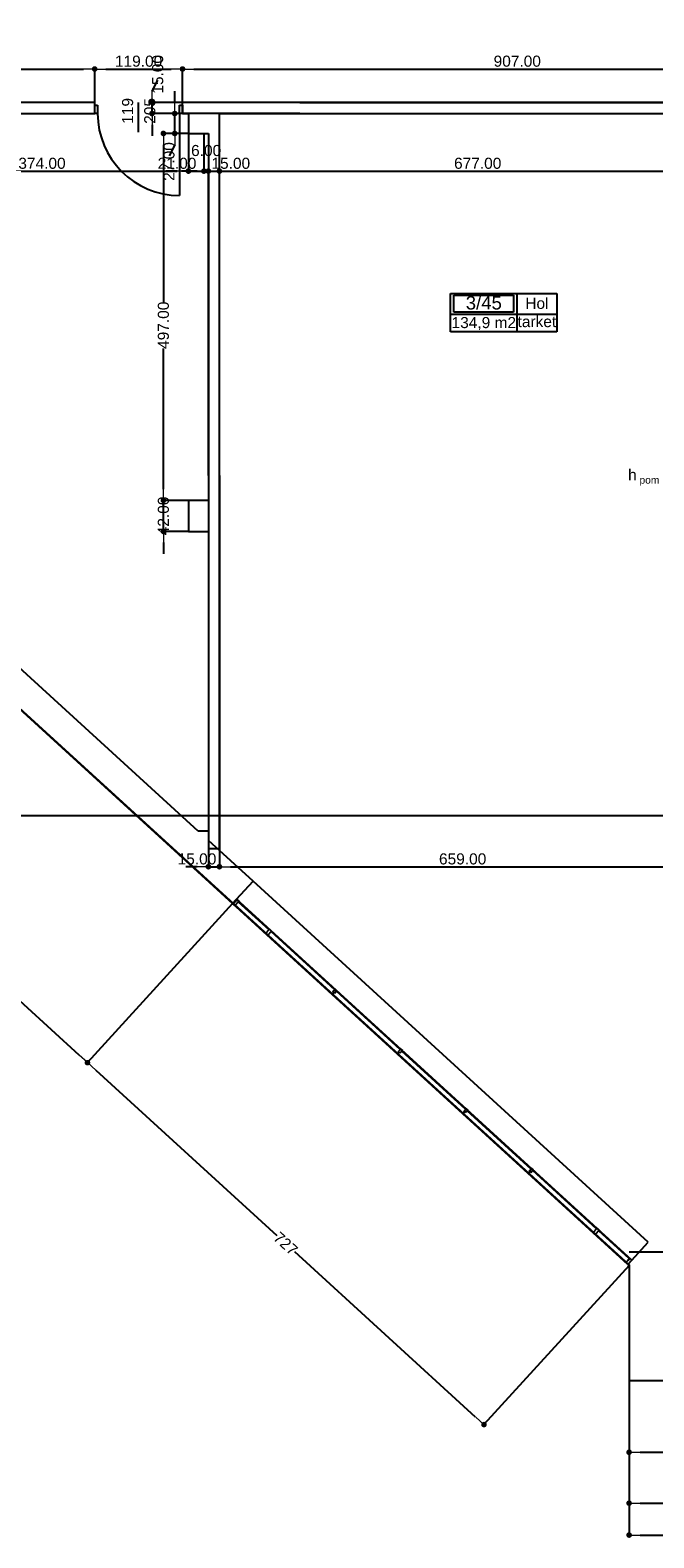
# Model space of a CAD drawing. Header units: millimetres. Extents: x -175445 to -20415, y -559200 to 231527.
# Tile 136 of 256: x -155355 to -146906, y -116408 to -95988. Entities that reach past the tile are written whole.
import ezdxf
from ezdxf.enums import TextEntityAlignment as Align

# ---------------------------------------------------------------- set-up
doc = ezdxf.new("R2010")
doc.units = ezdxf.units.MM
doc.header["$MEASUREMENT"] = 0
for name, color, linetype in [('Drzwi', 7, 'Continuous'), ('Obiekt', 7, 'Continuous'), ('Okno', 7, 'Continuous'), ('Płaszczyzna odcinająca', 7, 'Continuous'), ('Strefa', 7, 'Continuous'), ('Strop', 7, 'Continuous'), ('Słup', 7, 'Continuous'), ('Tekst', 7, 'Continuous'), ('Wymiary', 63, 'Continuous'), ('Ściana', 7, 'Continuous')]:
    doc.layers.add(name, color=color, linetype=linetype)
doc.styles.add('Arial', font='txt')
doc.styles.add('Times new roman', font='txt')
doc.dimstyles.new('GENERATED_STYLE__1', dxfattribs={"dimtxt": 150, "dimasz": 152, "dimexe": 0.18, "dimexo": 0, "dimgap": 0.09, "dimtad": 1, "dimtih": 1, "dimtoh": 1, "dimlfac": 0.1, "dimzin": 0, "dimdsep": 46, "dimtxsty": 'Arial', "dimblk": 'ARROWHEAD_11', "dimblk1": 'ARROWHEAD_11', "dimblk2": 'ARROWHEAD_11', "dimcen": 0.09, "dimclrd": 114, "dimclre": 114, "dimclrt": 114, "dimazin": 0, "dimtfac": 1, "dimtdec": 4, "dimtmove": 0, "dimatfit": 3, "dimfxl": 1, "dimtolj": 1, "dimtzin": 0, "dimarcsym": 0})
doc.dimstyles.new('GENERATED_STYLE__3', dxfattribs={"dimtxt": 150, "dimasz": 152, "dimexe": 0.18, "dimexo": 0, "dimgap": 0.09, "dimtad": 1, "dimlfac": 0.1, "dimzin": 0, "dimdsep": 46, "dimtxsty": 'Arial', "dimblk": 'ARROWHEAD_11', "dimblk1": 'ARROWHEAD_11', "dimblk2": 'ARROWHEAD_11', "dimcen": 0.09, "dimclrd": 114, "dimclre": 114, "dimclrt": 114, "dimazin": 0, "dimtfac": 1, "dimtdec": 4, "dimtmove": 2, "dimatfit": 3, "dimfxl": 1, "dimtolj": 1, "dimtzin": 0, "dimarcsym": 0})
pattern_1 = [(45, (-5692.75, -128915.89), (-176.7767, 176.7767), []), (45, (-5728.1, -128880.53), (-176.7767, 176.7767), []), (45, (-5763.46, -128845.18), (-176.7767, 176.7767), [])]

# ---------------------------------------------------------------- blocks, each defined once
blk = doc.blocks.new('Hol_3_45_47', base_point=(-143067, 29080))
at = {"layer": 'Strefa'}
for p, q in [((-143966, 29363), (-142527, 29363)), ((-143966, 28844), (-143966, 29363)), ((-143921, 29337), (-143112, 29337)), ((-143921, 29110), (-143921, 29337)), ((-143112, 29337), (-143112, 29110)), ((-143067, 29363), (-143067, 28844)), ((-142527, 29363), (-142527, 28844)), ((-143966, 29080), (-142527, 29080)), ((-143112, 29110), (-143921, 29110)), ((-142527, 28844), (-143966, 28844))]:
    blk.add_line(p, q, dxfattribs=at)
at = {"layer": 'Strefa', "style": 'Arial'}
for tag, height, p in [('ROOM_NUMBER', 180, (-143517, 29235)), ('ROOM_NAME', 150, (-142797, 29228)), ('ROOM_CALC_AREA', 150, (-143517, 28968)), ('floor_f', 150, (-142797, 28981))]:
    blk.add_attdef(tag, text='', height=height, dxfattribs=at).set_placement(p, align=Align.MIDDLE_CENTER)
blk = doc.blocks.new('ARROWHEAD_11')
at = {"color": 0, "linetype": 'Continuous', "lineweight": 0}
blk.add_line((0, 0), (-1, 0), dxfattribs=at)
at = {"color": 0, "linetype": 'Continuous', "lineweight": 0, "const_width": 0.25, "flags": 128}
blk.add_lwpolyline([(-0.125, 0, 1), (0.125, 0, 1)], format="xyb", close=True, dxfattribs=at)
blk = doc.blocks.new('*D3215')
at = {"layer": 'Defpoints', "color": 0}
for p in [(-151703, -97117), (-144358, -97117), (-145601, -97387)]:
    blk.add_point(p, dxfattribs=at)
at = {"layer": 'Wymiary', "color": 114, "lineweight": -2}
for p, q in [((-144358, -96965), (-144358, -96813)), ((-151703, -97117), (-144358, -97117)), ((-144358, -97387), (-144358, -97117)), ((-145601, -97387), (-144358, -97387)), ((-144358, -97539), (-144435, -97691))]:
    blk.add_line(p, q, dxfattribs=at)
at = {"layer": 'Wymiary', "color": 114, "lineweight": -2, "xscale": 152, "yscale": 152, "zscale": 152}
for p, rotation in [((-144358, -97117), 270), ((-144358, -97387), 90)]:
    blk.add_blockref('ARROWHEAD_11', p, dxfattribs=dict(at, rotation=rotation))
at = {"layer": 'Wymiary', "color": 114, "lineweight": 13, "insert": (-144435, -97767), "char_height": 150, "attachment_point": 5, "rotation": 90, "style": 'Arial'}
blk.add_mtext('\\A1;27.00', dxfattribs=at)
blk = doc.blocks.new('*D3216')
at = {"layer": 'Defpoints', "color": 0}
for p in [(-151703, -96967), (-144665, -96967), (-151703, -97117)]:
    blk.add_point(p, dxfattribs=at)
at = {"layer": 'Wymiary', "color": 114, "lineweight": -2}
for p, q in [((-144665, -96815), (-144588, -96663)), ((-151703, -96967), (-144665, -96967)), ((-144665, -97117), (-144665, -96967)), ((-151703, -97117), (-144665, -97117)), ((-144665, -97269), (-144665, -97421))]:
    blk.add_line(p, q, dxfattribs=at)
at = {"layer": 'Wymiary', "color": 114, "lineweight": -2, "xscale": 152, "yscale": 152, "zscale": 152}
for p, rotation in [((-144665, -96967), 270), ((-144665, -97117), 90)]:
    blk.add_blockref('ARROWHEAD_11', p, dxfattribs=dict(at, rotation=rotation))
at = {"layer": 'Wymiary', "color": 114, "lineweight": 13, "insert": (-144588, -96586), "char_height": 150, "attachment_point": 5, "rotation": 90, "style": 'Arial'}
blk.add_mtext('\\A1;15.00', dxfattribs=at)
blk = doc.blocks.new('*D3460')
at = {"layer": 'Defpoints', "color": 0}
for p in [(-153550, -102357), (-153211, -102357), (-153211, -102777)]:
    blk.add_point(p, dxfattribs=at)
at = {"layer": 'Wymiary', "color": 114, "lineweight": -2}
for p, q in [((-153550, -102205), (-153550, -102053)), ((-153211, -102357), (-153551, -102357)), ((-153550, -102777), (-153550, -102357)), ((-153211, -102777), (-153551, -102777)), ((-153550, -102929), (-153550, -103081))]:
    blk.add_line(p, q, dxfattribs=at)
at = {"layer": 'Wymiary', "color": 114, "lineweight": -2, "xscale": 152, "yscale": 152, "zscale": 152}
for p, rotation in [((-153550, -102357), 270), ((-153550, -102777), 90)]:
    blk.add_blockref('ARROWHEAD_11', p, dxfattribs=dict(at, rotation=rotation))
at = {"layer": 'Wymiary', "color": 114, "lineweight": 13, "insert": (-153550, -102567), "char_height": 150, "attachment_point": 5, "rotation": 90, "style": 'Arial'}
blk.add_mtext('\\A1;42.00', dxfattribs=at)
blk = doc.blocks.new('*D3461')
at = {"layer": 'Defpoints', "color": 0}
for p in [(-153550, -97387), (-153211, -97387), (-153211, -102357)]:
    blk.add_point(p, dxfattribs=at)
at = {"layer": 'Wymiary', "color": 114, "lineweight": -2}
for p, q in [((-153211, -97387), (-153551, -97387)), ((-153550, -97539), (-153550, -99671)), ((-153550, -102205), (-153550, -100300)), ((-153211, -102357), (-153551, -102357))]:
    blk.add_line(p, q, dxfattribs=at)
at = {"layer": 'Wymiary', "color": 114, "lineweight": -2, "xscale": 152, "yscale": 152, "zscale": 152}
for p, rotation in [((-153550, -97387), 90), ((-153550, -102357), 270)]:
    blk.add_blockref('ARROWHEAD_11', p, dxfattribs=dict(at, rotation=rotation))
at = {"layer": 'Wymiary', "color": 114, "lineweight": 13, "insert": (-153550, -99985), "char_height": 150, "attachment_point": 5, "rotation": 90, "style": 'Arial'}
blk.add_mtext('\\A1;497.00', dxfattribs=at)
blk = doc.blocks.new('*D3462')
at = {"layer": 'Defpoints', "color": 0}
for p in [(-153397, -97117), (-151703, -97117), (-153211, -97387)]:
    blk.add_point(p, dxfattribs=at)
at = {"layer": 'Wymiary', "color": 114, "lineweight": -2}
for p, q in [((-153397, -96965), (-153397, -96813)), ((-151703, -97117), (-153397, -97117)), ((-153397, -97387), (-153397, -97117)), ((-153211, -97387), (-153397, -97387)), ((-153397, -97539), (-153474, -97691))]:
    blk.add_line(p, q, dxfattribs=at)
at = {"layer": 'Wymiary', "color": 114, "lineweight": -2, "xscale": 152, "yscale": 152, "zscale": 152}
for p, rotation in [((-153397, -97117), 270), ((-153397, -97387), 90)]:
    blk.add_blockref('ARROWHEAD_11', p, dxfattribs=dict(at, rotation=rotation))
at = {"layer": 'Wymiary', "color": 114, "lineweight": 13, "insert": (-153474, -97767), "char_height": 150, "attachment_point": 5, "rotation": 90, "style": 'Arial'}
blk.add_mtext('\\A1;27.00', dxfattribs=at)
blk = doc.blocks.new('*D3463')
at = {"layer": 'Defpoints', "color": 0}
for p in [(-153704, -96967), (-151703, -96967), (-151703, -97117)]:
    blk.add_point(p, dxfattribs=at)
at = {"layer": 'Wymiary', "color": 114, "lineweight": -2}
for p, q in [((-153704, -96815), (-153627, -96663)), ((-151703, -96967), (-153704, -96967)), ((-153704, -97117), (-153704, -96967)), ((-151703, -97117), (-153704, -97117)), ((-153704, -97269), (-153704, -97421))]:
    blk.add_line(p, q, dxfattribs=at)
at = {"layer": 'Wymiary', "color": 114, "lineweight": -2, "xscale": 152, "yscale": 152, "zscale": 152}
for p, rotation in [((-153704, -96967), 270), ((-153704, -97117), 90)]:
    blk.add_blockref('ARROWHEAD_11', p, dxfattribs=dict(at, rotation=rotation))
at = {"layer": 'Wymiary', "color": 114, "lineweight": 13, "insert": (-153627, -96586), "char_height": 150, "attachment_point": 5, "rotation": 90, "style": 'Arial'}
blk.add_mtext('\\A1;15.00', dxfattribs=at)
blk = doc.blocks.new('*D3578')
at = {"layer": 'Defpoints', "color": 0}
for p in [(-154481, -96514), (-161756, -96967), (-154481, -96967)]:
    blk.add_point(p, dxfattribs=at)
at = {"layer": 'Wymiary', "color": 114, "lineweight": -2}
for p, q in [((-161756, -96967), (-161756, -96513)), ((-161604, -96514), (-154633, -96514)), ((-154481, -96967), (-154481, -96513))]:
    blk.add_line(p, q, dxfattribs=at)
at = {"layer": 'Wymiary', "color": 114, "lineweight": -2, "xscale": 152, "yscale": 152, "zscale": 152, "rotation": 180}
blk.add_blockref('ARROWHEAD_11', (-161756, -96514), dxfattribs=at)
at = {"layer": 'Wymiary', "color": 114, "lineweight": -2, "xscale": 152, "yscale": 152, "zscale": 152}
blk.add_blockref('ARROWHEAD_11', (-154481, -96514), dxfattribs=at)
at = {"layer": 'Wymiary', "color": 114, "lineweight": 13, "insert": (-158118, -96409), "char_height": 150, "attachment_point": 5, "style": 'Arial'}
blk.add_mtext('\\A1;727', dxfattribs=at)
blk = doc.blocks.new('*D3579')
at = {"layer": 'Defpoints', "color": 0}
for p in [(-153291, -96514), (-154481, -96967), (-153291, -96967)]:
    blk.add_point(p, dxfattribs=at)
at = {"layer": 'Wymiary', "color": 114, "lineweight": -2}
for p, q in [((-154481, -96967), (-154481, -96513)), ((-154329, -96514), (-153443, -96514)), ((-153291, -96967), (-153291, -96513))]:
    blk.add_line(p, q, dxfattribs=at)
at = {"layer": 'Wymiary', "color": 114, "lineweight": -2, "xscale": 152, "yscale": 152, "zscale": 152, "rotation": 180}
blk.add_blockref('ARROWHEAD_11', (-154481, -96514), dxfattribs=at)
at = {"layer": 'Wymiary', "color": 114, "lineweight": -2, "xscale": 152, "yscale": 152, "zscale": 152}
blk.add_blockref('ARROWHEAD_11', (-153291, -96514), dxfattribs=at)
at = {"layer": 'Wymiary', "color": 114, "lineweight": 13, "insert": (-153886, -96409), "char_height": 150, "attachment_point": 5, "style": 'Arial'}
blk.add_mtext('\\A1;119.00', dxfattribs=at)
blk = doc.blocks.new('*D3580')
at = {"layer": 'Defpoints', "color": 0}
for p in [(-144221, -96514), (-153291, -96967), (-144221, -96967)]:
    blk.add_point(p, dxfattribs=at)
at = {"layer": 'Wymiary', "color": 114, "lineweight": -2}
for p, q in [((-153291, -96967), (-153291, -96513)), ((-153139, -96514), (-144373, -96514)), ((-144221, -96967), (-144221, -96513))]:
    blk.add_line(p, q, dxfattribs=at)
at = {"layer": 'Wymiary', "color": 114, "lineweight": -2, "xscale": 152, "yscale": 152, "zscale": 152, "rotation": 180}
blk.add_blockref('ARROWHEAD_11', (-153291, -96514), dxfattribs=at)
at = {"layer": 'Wymiary', "color": 114, "lineweight": -2, "xscale": 152, "yscale": 152, "zscale": 152}
blk.add_blockref('ARROWHEAD_11', (-144221, -96514), dxfattribs=at)
at = {"layer": 'Wymiary', "color": 114, "lineweight": 13, "insert": (-148756, -96409), "char_height": 150, "attachment_point": 5, "style": 'Arial'}
blk.add_mtext('\\A1;907.00', dxfattribs=at)
blk = doc.blocks.new('*D3607')
at = {"layer": 'Defpoints', "color": 0}
for p in [(-153211, -97387), (-156951, -97467), (-153211, -97897)]:
    blk.add_point(p, dxfattribs=at)
at = {"layer": 'Wymiary', "color": 114, "lineweight": -2}
for p, q in [((-153211, -97387), (-153211, -97897)), ((-156951, -97467), (-156951, -97897)), ((-156799, -97897), (-153363, -97897))]:
    blk.add_line(p, q, dxfattribs=at)
at = {"layer": 'Wymiary', "color": 114, "lineweight": -2, "xscale": 152, "yscale": 152, "zscale": 152, "rotation": 180}
blk.add_blockref('ARROWHEAD_11', (-156951, -97897), dxfattribs=at)
at = {"layer": 'Wymiary', "color": 114, "lineweight": -2, "xscale": 152, "yscale": 152, "zscale": 152}
blk.add_blockref('ARROWHEAD_11', (-153211, -97897), dxfattribs=at)
at = {"layer": 'Wymiary', "color": 114, "lineweight": 13, "insert": (-155195, -97792), "char_height": 150, "attachment_point": 5, "style": 'Arial'}
blk.add_mtext('\\A1;374.00', dxfattribs=at)
blk = doc.blocks.new('*D3608')
at = {"layer": 'Defpoints', "color": 0}
for p in [(-153211, -97387), (-153001, -97387), (-153001, -97897)]:
    blk.add_point(p, dxfattribs=at)
at = {"layer": 'Wymiary', "color": 114, "lineweight": -2}
for p, q in [((-153211, -97387), (-153211, -97897)), ((-153001, -97387), (-153001, -97897)), ((-153363, -97897), (-153515, -97897)), ((-153211, -97897), (-153001, -97897)), ((-152849, -97897), (-152697, -97897))]:
    blk.add_line(p, q, dxfattribs=at)
at = {"layer": 'Wymiary', "color": 114, "lineweight": -2, "xscale": 152, "yscale": 152, "zscale": 152}
blk.add_blockref('ARROWHEAD_11', (-153211, -97897), dxfattribs=at)
at = {"layer": 'Wymiary', "color": 114, "lineweight": -2, "xscale": 152, "yscale": 152, "zscale": 152, "rotation": 180}
blk.add_blockref('ARROWHEAD_11', (-153001, -97897), dxfattribs=at)
at = {"layer": 'Wymiary', "color": 114, "lineweight": 13, "insert": (-153365, -97792), "char_height": 150, "attachment_point": 5, "style": 'Arial'}
blk.add_mtext('\\A1;21.00', dxfattribs=at)
blk = doc.blocks.new('*D3609')
at = {"layer": 'Defpoints', "color": 0}
for p in [(-153001, -97387), (-152941, -97897), (-152941, -102019)]:
    blk.add_point(p, dxfattribs=at)
at = {"layer": 'Wymiary', "color": 114, "lineweight": -2}
for p, q in [((-153001, -97387), (-153001, -97897)), ((-153153, -97897), (-153305, -97897)), ((-153001, -97897), (-152941, -97897)), ((-152941, -102019), (-152941, -97897)), ((-152789, -97897), (-152637, -97897))]:
    blk.add_line(p, q, dxfattribs=at)
at = {"layer": 'Wymiary', "color": 114, "lineweight": -2, "xscale": 152, "yscale": 152, "zscale": 152}
blk.add_blockref('ARROWHEAD_11', (-153001, -97897), dxfattribs=at)
at = {"layer": 'Wymiary', "color": 114, "lineweight": -2, "xscale": 152, "yscale": 152, "zscale": 152, "rotation": 180}
blk.add_blockref('ARROWHEAD_11', (-152941, -97897), dxfattribs=at)
at = {"layer": 'Wymiary', "color": 114, "lineweight": 13, "insert": (-152971, -97619), "char_height": 150, "attachment_point": 5, "style": 'Arial'}
blk.add_mtext('\\A1;6.00', dxfattribs=at)
blk = doc.blocks.new('*D3610')
at = {"layer": 'Defpoints', "color": 0}
for p in [(-152791, -97897), (-152941, -102019), (-152791, -102019)]:
    blk.add_point(p, dxfattribs=at)
at = {"layer": 'Wymiary', "color": 114, "lineweight": -2}
for p, q in [((-153093, -97897), (-153245, -97897)), ((-152941, -102019), (-152941, -97897)), ((-152941, -97897), (-152791, -97897)), ((-152791, -102019), (-152791, -97897)), ((-152639, -97897), (-152487, -97897))]:
    blk.add_line(p, q, dxfattribs=at)
at = {"layer": 'Wymiary', "color": 114, "lineweight": -2, "xscale": 152, "yscale": 152, "zscale": 152}
blk.add_blockref('ARROWHEAD_11', (-152941, -97897), dxfattribs=at)
at = {"layer": 'Wymiary', "color": 114, "lineweight": -2, "xscale": 152, "yscale": 152, "zscale": 152, "rotation": 180}
blk.add_blockref('ARROWHEAD_11', (-152791, -97897), dxfattribs=at)
at = {"layer": 'Wymiary', "color": 114, "lineweight": 13, "insert": (-152637, -97792), "char_height": 150, "attachment_point": 5, "style": 'Arial'}
blk.add_mtext('\\A1;15.00', dxfattribs=at)
blk = doc.blocks.new('*D3611')
at = {"layer": 'Defpoints', "color": 0}
for p in [(-146021, -97387), (-146021, -97897), (-152791, -102019)]:
    blk.add_point(p, dxfattribs=at)
at = {"layer": 'Wymiary', "color": 114, "lineweight": -2}
for p, q in [((-146021, -97387), (-146021, -97897)), ((-152791, -102019), (-152791, -97897)), ((-152639, -97897), (-146173, -97897))]:
    blk.add_line(p, q, dxfattribs=at)
at = {"layer": 'Wymiary', "color": 114, "lineweight": -2, "xscale": 152, "yscale": 152, "zscale": 152, "rotation": 180}
blk.add_blockref('ARROWHEAD_11', (-152791, -97897), dxfattribs=at)
at = {"layer": 'Wymiary', "color": 114, "lineweight": -2, "xscale": 152, "yscale": 152, "zscale": 152}
blk.add_blockref('ARROWHEAD_11', (-146021, -97897), dxfattribs=at)
at = {"layer": 'Wymiary', "color": 114, "lineweight": 13, "insert": (-149292, -97792), "char_height": 150, "attachment_point": 5, "style": 'Arial'}
blk.add_mtext('\\A1;677.00', dxfattribs=at)
blk = doc.blocks.new('*D3773')
at = {"layer": 'Defpoints', "color": 0}
for p in [(-152941, -102019), (-152791, -102019), (-152791, -107318)]:
    blk.add_point(p, dxfattribs=at)
at = {"layer": 'Wymiary', "color": 114, "lineweight": -2}
for p, q in [((-152941, -102019), (-152941, -107318)), ((-152791, -102019), (-152791, -107318)), ((-153093, -107318), (-153245, -107318)), ((-152941, -107318), (-152791, -107318)), ((-152639, -107318), (-152487, -107318))]:
    blk.add_line(p, q, dxfattribs=at)
at = {"layer": 'Wymiary', "color": 114, "lineweight": -2, "xscale": 152, "yscale": 152, "zscale": 152}
blk.add_blockref('ARROWHEAD_11', (-152941, -107318), dxfattribs=at)
at = {"layer": 'Wymiary', "color": 114, "lineweight": -2, "xscale": 152, "yscale": 152, "zscale": 152, "rotation": 180}
blk.add_blockref('ARROWHEAD_11', (-152791, -107318), dxfattribs=at)
at = {"layer": 'Wymiary', "color": 114, "lineweight": 13, "insert": (-153095, -107213), "char_height": 150, "attachment_point": 5, "style": 'Arial'}
blk.add_mtext('\\A1;15.00', dxfattribs=at)
blk = doc.blocks.new('*D3774')
at = {"layer": 'Defpoints', "color": 0}
for p in [(-152791, -102019), (-146201, -107318), (-146201, -107767)]:
    blk.add_point(p, dxfattribs=at)
at = {"layer": 'Wymiary', "color": 114, "lineweight": -2}
for p, q in [((-152791, -102019), (-152791, -107318)), ((-152639, -107318), (-146353, -107318)), ((-146201, -107767), (-146201, -107318))]:
    blk.add_line(p, q, dxfattribs=at)
at = {"layer": 'Wymiary', "color": 114, "lineweight": -2, "xscale": 152, "yscale": 152, "zscale": 152, "rotation": 180}
blk.add_blockref('ARROWHEAD_11', (-152791, -107318), dxfattribs=at)
at = {"layer": 'Wymiary', "color": 114, "lineweight": -2, "xscale": 152, "yscale": 152, "zscale": 152}
blk.add_blockref('ARROWHEAD_11', (-146201, -107318), dxfattribs=at)
at = {"layer": 'Wymiary', "color": 114, "lineweight": 13, "insert": (-149496, -107213), "char_height": 150, "attachment_point": 5, "style": 'Arial'}
blk.add_mtext('\\A1;659.00', dxfattribs=at)
blk = doc.blocks.new('*D3870')
at = {"layer": 'Defpoints', "color": 0}
for p in [(-141021, -114077), (-147241, -114276), (-141021, -115248)]:
    blk.add_point(p, dxfattribs=at)
at = {"layer": 'Wymiary', "color": 114, "lineweight": -2}
for p, q in [((-141021, -114077), (-141021, -115248)), ((-147241, -114276), (-147241, -115248)), ((-147089, -115248), (-141173, -115248))]:
    blk.add_line(p, q, dxfattribs=at)
at = {"layer": 'Wymiary', "color": 114, "lineweight": -2, "xscale": 152, "yscale": 152, "zscale": 152, "rotation": 180}
blk.add_blockref('ARROWHEAD_11', (-147241, -115248), dxfattribs=at)
at = {"layer": 'Wymiary', "color": 114, "lineweight": -2, "xscale": 152, "yscale": 152, "zscale": 152}
blk.add_blockref('ARROWHEAD_11', (-141021, -115248), dxfattribs=at)
at = {"layer": 'Wymiary', "color": 114, "lineweight": 13, "insert": (-144131, -115143), "char_height": 150, "attachment_point": 5, "style": 'Arial'}
blk.add_mtext('\\A1;622.00', dxfattribs=at)
blk = doc.blocks.new('*D3905')
at = {"layer": 'Defpoints', "color": 0}
for p in [(-147241, -114276), (-102221, -114277), (-102221, -115938)]:
    blk.add_point(p, dxfattribs=at)
at = {"layer": 'Wymiary', "color": 114, "lineweight": -2}
for p, q in [((-147241, -114276), (-147241, -115938)), ((-102221, -114277), (-102221, -115938)), ((-147089, -115938), (-102373, -115938))]:
    blk.add_line(p, q, dxfattribs=at)
at = {"layer": 'Wymiary', "color": 114, "lineweight": -2, "xscale": 152, "yscale": 152, "zscale": 152, "rotation": 180}
blk.add_blockref('ARROWHEAD_11', (-147241, -115938), dxfattribs=at)
at = {"layer": 'Wymiary', "color": 114, "lineweight": -2, "xscale": 152, "yscale": 152, "zscale": 152}
blk.add_blockref('ARROWHEAD_11', (-102221, -115938), dxfattribs=at)
at = {"layer": 'Wymiary', "color": 114, "lineweight": 13, "insert": (-124731, -115833), "char_height": 150, "attachment_point": 5, "style": 'Arial'}
blk.add_mtext('\\A1;4502.00', dxfattribs=at)
blk = doc.blocks.new('*D3912')
at = {"layer": 'Defpoints', "color": 0}
for p in [(-73251, -108357), (-147241, -114276), (-73251, -116370)]:
    blk.add_point(p, dxfattribs=at)
at = {"layer": 'Wymiary', "color": 114, "lineweight": -2}
for p, q in [((-73251, -108357), (-73251, -116370)), ((-147241, -114276), (-147241, -116370)), ((-147089, -116370), (-73403, -116370))]:
    blk.add_line(p, q, dxfattribs=at)
at = {"layer": 'Wymiary', "color": 114, "lineweight": -2, "xscale": 152, "yscale": 152, "zscale": 152, "rotation": 180}
blk.add_blockref('ARROWHEAD_11', (-147241, -116370), dxfattribs=at)
at = {"layer": 'Wymiary', "color": 114, "lineweight": -2, "xscale": 152, "yscale": 152, "zscale": 152}
blk.add_blockref('ARROWHEAD_11', (-73251, -116370), dxfattribs=at)
at = {"layer": 'Wymiary', "color": 114, "lineweight": 13, "insert": (-110246, -116265), "char_height": 150, "attachment_point": 5, "style": 'Arial'}
blk.add_mtext('\\A1;7399.00', dxfattribs=at)
blk = doc.blocks.new('*D3913')
at = {"layer": 'Defpoints', "color": 0}
for p in [(-152612, -107817), (-154579, -109972), (-147241, -112719)]:
    blk.add_point(p, dxfattribs=at)
at = {"layer": 'Wymiary', "color": 114, "lineweight": -2}
for p, q in [((-152612, -107817), (-154579, -109972)), ((-154466, -110074), (-152015, -112312)), ((-149320, -114772), (-151771, -112534)), ((-147241, -112719), (-149208, -114874))]:
    blk.add_line(p, q, dxfattribs=at)
at = {"layer": 'Wymiary', "color": 114, "lineweight": -2, "xscale": 152, "yscale": 152, "zscale": 152}
for p, rotation in [((-154579, -109972), 137.6132114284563), ((-149207, -114874), 317.6132114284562)]:
    blk.add_blockref('ARROWHEAD_11', p, dxfattribs=dict(at, rotation=rotation))
at = {"layer": 'Wymiary', "color": 114, "lineweight": 13, "insert": (-151893, -112423), "char_height": 150, "attachment_point": 5, "rotation": 317.6132, "style": 'Arial'}
blk.add_mtext('\\A1;727', dxfattribs=at)
blk = doc.blocks.new('*D3914')
at = {"layer": 'Defpoints', "color": 0}
for p in [(-156841, -103957), (-158807, -106112), (-152612, -107817)]:
    blk.add_point(p, dxfattribs=at)
at = {"layer": 'Wymiary', "color": 114, "lineweight": -2}
for p, q in [((-156841, -103957), (-158808, -106112)), ((-158695, -106215), (-156815, -107931)), ((-152612, -107817), (-154579, -109972)), ((-154691, -109869), (-156571, -108153))]:
    blk.add_line(p, q, dxfattribs=at)
at = {"layer": 'Wymiary', "color": 114, "lineweight": -2, "xscale": 152, "yscale": 152, "zscale": 152}
for p, rotation in [((-158807, -106112), 137.6132114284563), ((-154579, -109972), 317.6132114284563)]:
    blk.add_blockref('ARROWHEAD_11', p, dxfattribs=dict(at, rotation=rotation))
at = {"layer": 'Wymiary', "color": 114, "lineweight": 13, "insert": (-156693, -108042), "char_height": 150, "attachment_point": 5, "rotation": 317.6132, "style": 'Arial'}
blk.add_mtext('\\A1;572', dxfattribs=at)

msp = doc.modelspace()

# ---------------------------------------------------------------- hatches: boundary and pattern name
at = {"layer": 'Okno', "linetype": 'Continuous'}
h = msp.add_hatch(dxfattribs=at)
h.set_pattern_fill('ALUMINIUM', color=256, style=0, pattern_type=2)
h.set_pattern_definition(pattern_1)
h.paths.add_polyline_path([(-152528.463, -107784.875), (-152558.007, -107757.91), (-152611.938, -107816.999), (-152582.394, -107843.964)])
h = msp.add_hatch(dxfattribs=at)
h.set_pattern_fill('ALUMINIUM', color=256, style=0, pattern_type=2)
h.set_pattern_definition(pattern_1)
h.paths.add_polyline_path([(-151198.964, -108998.313), (-151221.122, -108978.089), (-151254.829, -109015.019), (-151232.67, -109035.243)])
h = msp.add_hatch(dxfattribs=at)
h.set_pattern_fill('ALUMINIUM', color=256, style=0, pattern_type=2)
h.set_pattern_definition(pattern_1)
h.paths.add_polyline_path([(-150312.631, -109807.271), (-150334.789, -109787.047), (-150368.496, -109823.978), (-150346.337, -109844.202)])
h = msp.add_hatch(dxfattribs=at)
h.set_pattern_fill('ALUMINIUM', color=256, style=0, pattern_type=2)
h.set_pattern_definition(pattern_1)
h.paths.add_polyline_path([(-149426.298, -110616.23), (-149448.456, -110596.006), (-149482.163, -110632.936), (-149460.004, -110653.16)])
h = msp.add_hatch(dxfattribs=at)
h.set_pattern_fill('ALUMINIUM', color=256, style=0, pattern_type=2)
h.set_pattern_definition(pattern_1)
h.paths.add_polyline_path([(-147203.079, -112645.367), (-147232.624, -112618.402), (-147286.554, -112677.491), (-147257.01, -112704.456)])

# ---------------------------------------------------------------- linework, layer by layer
at = {"layer": 'Drzwi'}
for p, q in [((-154480.722, -97001.604), (-154440.722, -97001.604)), ((-154480.722, -97116.604), (-154480.722, -97001.604)), ((-154480.722, -97116.604), (-154480.722, -97001.604)), ((-154440.722, -97116.604), (-154480.722, -97116.604)), ((-154440.722, -97001.604), (-154440.722, -97116.604)), ((-153330.722, -97116.604), (-153330.722, -97001.604)), ((-153330.722, -97001.604), (-153290.722, -97001.604)), ((-153290.722, -97116.604), (-153330.722, -97116.604)), ((-153330.722, -97116.604), (-153330.722, -98226.604)), ((-153290.722, -97001.604), (-153290.722, -97116.604)), ((-153290.722, -97116.604), (-153290.722, -97001.604))]:
    msp.add_line(p, q, dxfattribs=at)
msp.add_arc((-153330.722, -97116.604), 1110, 180, 270, dxfattribs=at)
at = {"layer": 'Obiekt'}
msp.add_line((-153885.722, -97367.983), (-153885.722, -96966.604), dxfattribs=at)
at = {"layer": 'Okno'}
for p, q in [((-146980.616, -112401.626), (-152335.544, -107514.168)), ((-152611.938, -107816.999), (-152558.007, -107757.91)), ((-152611.938, -107816.999), (-152558.007, -107757.91)), ((-152528.463, -107784.875), (-152582.394, -107843.964)), ((-147203.079, -112645.367), (-152558.007, -107757.91)), ((-152558.007, -107757.91), (-152528.463, -107784.875)), ((-152535.204, -107792.261), (-152121.582, -108169.775)), ((-147257.01, -112704.456), (-152611.938, -107816.999)), ((-147257.01, -112704.456), (-152611.938, -107816.999)), ((-152582.394, -107843.964), (-152611.938, -107816.999)), ((-152168.772, -108221.478), (-152114.841, -108162.389)), ((-152139.227, -108248.443), (-152168.772, -108221.478)), ((-152085.297, -108189.354), (-152139.227, -108248.443)), ((-152114.841, -108162.389), (-152085.297, -108189.354)), ((-151227.863, -108985.475), (-152092.038, -108196.74)), ((-151254.829, -109015.019), (-151221.122, -108978.089)), ((-151232.67, -109035.243), (-151254.829, -109015.019)), ((-151198.964, -108998.313), (-151232.67, -109035.243)), ((-151221.122, -108978.089), (-151198.964, -108998.313)), ((-150341.53, -109794.433), (-151205.705, -109005.699)), ((-150368.496, -109823.978), (-150334.789, -109787.047)), ((-150346.337, -109844.202), (-150368.496, -109823.978)), ((-150312.631, -109807.271), (-150346.337, -109844.202)), ((-150334.789, -109787.047), (-150312.631, -109807.271)), ((-149455.197, -110603.392), (-150319.372, -109814.657)), ((-149482.163, -110632.936), (-149448.456, -110596.006)), ((-149460.004, -110653.16), (-149482.163, -110632.936)), ((-149426.298, -110616.23), (-149460.004, -110653.16)), ((-149448.456, -110596.006), (-149426.298, -110616.23)), ((-148568.864, -111412.35), (-149433.039, -110623.616)), ((-148595.83, -111441.895), (-148562.123, -111404.964)), ((-148573.671, -111462.119), (-148595.83, -111441.895)), ((-148539.965, -111425.188), (-148573.671, -111462.119)), ((-148562.123, -111404.964), (-148539.965, -111425.188)), ((-147682.531, -112221.309), (-148546.706, -111432.574)), ((-147729.721, -112273.012), (-147675.79, -112213.923)), ((-147700.176, -112299.977), (-147729.721, -112273.012)), ((-147646.246, -112240.888), (-147700.176, -112299.977)), ((-147675.79, -112213.923), (-147646.246, -112240.888)), ((-147239.365, -112625.788), (-147652.987, -112248.274)), ((-147286.554, -112677.491), (-147232.624, -112618.402)), ((-147257.01, -112704.456), (-147286.554, -112677.491)), ((-147203.079, -112645.367), (-147257.01, -112704.456)), ((-147257.01, -112704.456), (-147203.079, -112645.367)), ((-147232.624, -112618.402), (-147203.079, -112645.367))]:
    msp.add_line(p, q, dxfattribs=at)
at = {"layer": 'Płaszczyzna odcinająca'}
msp.add_line((-72997.99, -106628.897), (-170770.681, -106628.897), dxfattribs=at)
at = {"layer": 'Strop', "flags": 128}
msp.add_lwpolyline([(-131693.029, -84820.632), (-135966.978, -84618.624, 0.006018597), (-138659.263, -84572.625, 0.048415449), (-160181.183, -86541.924, 0.000026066), (-160190.765, -86553.933), (-160190.765, -92575.183), (-167010.669, -92576.704), (-164549.574, -94822.952), (-166747.245, -97230.823), (-165484.22, -98383.589), (-164327.274, -97115.984), (-164039.215, -97378.895), (-147240.722, -112710.926), (-147240.722, -114276.565), (-145950.766, -114276.565), (-102220.766, -114276.565)], format="xyb", dxfattribs=at)
at = {"layer": 'Słup'}
for p, q in [((-153210.722, -97116.604), (-153210.722, -97386.604)), ((-152790.722, -97386.604), (-152790.722, -97116.604)), ((-153210.722, -97386.604), (-152940.722, -97386.604)), ((-152940.722, -102356.604), (-153210.722, -102356.604)), ((-153210.722, -102356.604), (-153210.722, -102776.604)), ((-153210.722, -102776.604), (-152940.722, -102776.604)), ((-152940.722, -106836.604), (-153077.915, -106836.604))]:
    msp.add_line(p, q, dxfattribs=at)
at = {"layer": 'Ściana'}
for p, q in [((-154480.722, -97001.604), (-154480.722, -96966.604)), ((-153290.722, -97001.604), (-153290.722, -96966.604)), ((-154480.722, -97116.604), (-154480.722, -97001.604)), ((-153290.722, -97116.604), (-153290.722, -97001.604)), ((-152558.007, -107757.91), (-152335.544, -107514.168)), ((-152611.938, -107816.999), (-152558.007, -107757.91)), ((-147203.079, -112645.367), (-146980.616, -112401.626)), ((-147257.01, -112704.456), (-147203.079, -112645.367))]:
    msp.add_line(p, q, dxfattribs=at)
at = {"layer": 'Ściana', "flags": 128}
for points in [[(-154480.722, -96966.604), (-161755.871, -96966.604)], [(-144220.684, -96966.604), (-153290.722, -96966.604)], [(-156950.722, -97116.604), (-154480.722, -97116.604)], [(-153290.722, -97116.604), (-153210.722, -97116.604)], [(-152790.722, -97116.604), (-146020.722, -97116.604)], [(-152940.722, -97386.604), (-152940.722, -102356.604)], [(-152790.722, -107071.345), (-152790.722, -97386.604)], [(-152940.722, -102776.604), (-152940.722, -106836.604)], [(-153077.915, -106836.604), (-156564.311, -103654.561)], [(-156877.636, -103923.685), (-152611.938, -107816.999)], [(-152335.544, -107514.168), (-152940.722, -106961.82)], [(-152940.722, -107071.345), (-152790.722, -107071.345)], [(-147257.01, -112704.456), (-147240.722, -112719.323)], [(-146200.722, -112536.604), (-147240.722, -112536.604)], [(-147240.722, -112719.323), (-147240.722, -114276.449)], [(-147240.722, -114276.449), (-146200.722, -114276.461)]]:
    msp.add_lwpolyline(points, dxfattribs=at)

# ---------------------------------------------------------------- block references
at = {"layer": 'Strefa'}
ref = msp.add_blockref('Hol_3_45_47', (-148760.081, -99836.208), dxfattribs=at)
ref.add_attrib('ROOM_NAME', 'Hol', dxfattribs={"color": 7, "height": 150, "style": 'Arial'}).set_placement((-148490.081, -99687.39), align=Align.MIDDLE_CENTER)
ref.add_attrib('ROOM_NUMBER', '3/45', dxfattribs={"color": 7, "height": 180, "style": 'Arial'}).set_placement((-149209.362, -99681.26), align=Align.MIDDLE_CENTER)
ref.add_attrib('ROOM_CALC_AREA', '134,9 m2', dxfattribs={"color": 7, "height": 150, "style": 'Arial'}).set_placement((-149209.362, -99948.261), align=Align.MIDDLE_CENTER)
ref.add_attrib('floor_f', 'tarket', dxfattribs={"color": 7, "height": 150, "style": 'Arial'}).set_placement((-148490.081, -99934.89), align=Align.MIDDLE_CENTER)

# ---------------------------------------------------------------- texts
at = {"layer": 'Obiekt', "char_height": 150, "attachment_point": 7, "rotation": 90, "style": 'Arial'}
for s, insert in [('\\A1;{\\fArial|b0|i0|c238|p38;119}', (-153958.254, -97256.431)), ('\\A1;{\\fArial|b0|i0|c238|p38;205}', (-153658.254, -97256.431))]:
    msp.add_mtext(s, dxfattribs=dict(at, insert=insert))
at = {"layer": 'Tekst', "insert": (-146603.159, -101891.993), "char_height": 150, "attachment_point": 2, "style": 'Times new roman'}
msp.add_mtext('\\A1;{\\fArial|b0|i0|c0|p38;h\\fArial|b0|i0|c0|p38;\\A1{\\H.66x;\\S ^  pom;}\\fArial|b0|i0|c0|p38; = 3,00 m}', dxfattribs=at)

# ---------------------------------------------------------------- dimensions: what is measured, and where the dimension line sits
at = {"layer": 'Wymiary', "color": 114, "lineweight": 13}
dim = msp.add_linear_dim(base=(-154480.722, -96513.632), p1=(-161755.871, -96966.604), p2=(-154480.722, -96966.604), text='727', dimstyle='GENERATED_STYLE__3', dxfattribs=at)
dim.commit()
dim.dimension.update_dxf_attribs({"geometry": '*D3578', "text_midpoint": (-158118.296, -96408.632), "dimtype": 160})
for base, p1, p2, picture, middle in [((-153290.722, -96513.632), (-154480.722, -96966.604), (-153290.722, -96966.604), '*D3579', (-153885.722, -96408.632)), ((-144220.684, -96513.632), (-153290.722, -96966.604), (-144220.684, -96966.604), '*D3580', (-148755.703, -96408.632)), ((-153210.722, -97896.917), (-156950.722, -97466.604), (-153210.722, -97386.604), '*D3607', (-155194.551, -97791.917)), ((-153000.722, -97896.917), (-153210.722, -97386.604), (-153000.722, -97386.604), '*D3608', (-153364.551, -97791.917)), ((-152940.722, -97896.917), (-153000.722, -97386.604), (-152940.722, -102018.975), '*D3609', (-152970.722, -97619.417)), ((-146020.722, -97896.917), (-152790.722, -102018.975), (-146020.722, -97386.604), '*D3611', (-149291.893, -97791.917)), ((-152790.722, -97896.917), (-152940.722, -102018.975), (-152790.722, -102018.975), '*D3610', (-152636.893, -97791.917)), ((-152790.722, -107317.915), (-152940.722, -102018.975), (-152790.722, -102018.975), '*D3773', (-153094.551, -107212.915)), ((-146200.722, -107317.915), (-152790.722, -102018.975), (-146200.722, -107766.604), '*D3774', (-149495.722, -107212.915)), ((-73250.715, -116369.739), (-147240.722, -114276.449), (-73250.715, -108356.645), '*D3912', (-110245.718, -116264.739)), ((-141020.722, -115247.817), (-147240.722, -114276.449), (-141020.722, -114076.604), '*D3870', (-144130.722, -115142.817)), ((-102220.722, -115937.59), (-147240.722, -114276.449), (-102220.722, -114276.604), '*D3905', (-124730.722, -115832.59))]:
    dim = msp.add_linear_dim(base=base, p1=p1, p2=p2, dimstyle='GENERATED_STYLE__3', dxfattribs=at)
    dim.commit()
    dim.dimension.update_dxf_attribs({"geometry": picture, "text_midpoint": middle, "dimtype": 160})
for base, p1, p2, picture, middle in [((-153703.818, -96966.604), (-151703.296, -97116.604), (-151703.296, -96966.604), '*D3463', (-153627.142, -96585.928)), ((-144664.818, -96966.604), (-151703.296, -97116.604), (-151703.296, -96966.604), '*D3216', (-144588.142, -96585.928)), ((-153397.114, -97116.604), (-153210.722, -97386.604), (-151703.296, -97116.604), '*D3462', (-153473.79, -97767.28)), ((-144358.114, -97116.604), (-145600.722, -97386.604), (-151703.296, -97116.604), '*D3215', (-144434.79, -97767.28)), ((-153550.466, -97386.604), (-153210.722, -102356.604), (-153210.722, -97386.604), '*D3461', (-153550.466, -99985.433)), ((-153550.466, -102356.604), (-153210.722, -102776.604), (-153210.722, -102356.604), '*D3460', (-153550.466, -102566.604))]:
    dim = msp.add_linear_dim(base=base, p1=p1, p2=p2, angle=90, dimstyle='GENERATED_STYLE__1', dxfattribs=at)
    dim.commit()
    dim.dimension.update_dxf_attribs({"geometry": picture, "text_midpoint": middle, "dimtype": 160, "text_rotation": 90})
for base, p1, p2, text, picture, middle in [((-158807.387, -106112.18), (-152611.938, -107816.999), (-156840.705, -103957.391), '572', '*D3914', (-156693.003, -108041.984)), ((-154578.62, -109971.788), (-147240.722, -112719.323), (-152611.938, -107816.999), '727', '*D3913', (-151893.012, -112422.95))]:
    dim = msp.add_linear_dim(base=base, p1=p1, p2=p2, angle=137.6132114, text=text, dimstyle='GENERATED_STYLE__1', dxfattribs=at)
    dim.commit()
    dim.dimension.update_dxf_attribs({"geometry": picture, "text_midpoint": middle, "dimtype": 160, "text_rotation": 317.6132114})

doc.saveas('drawing.dxf')
